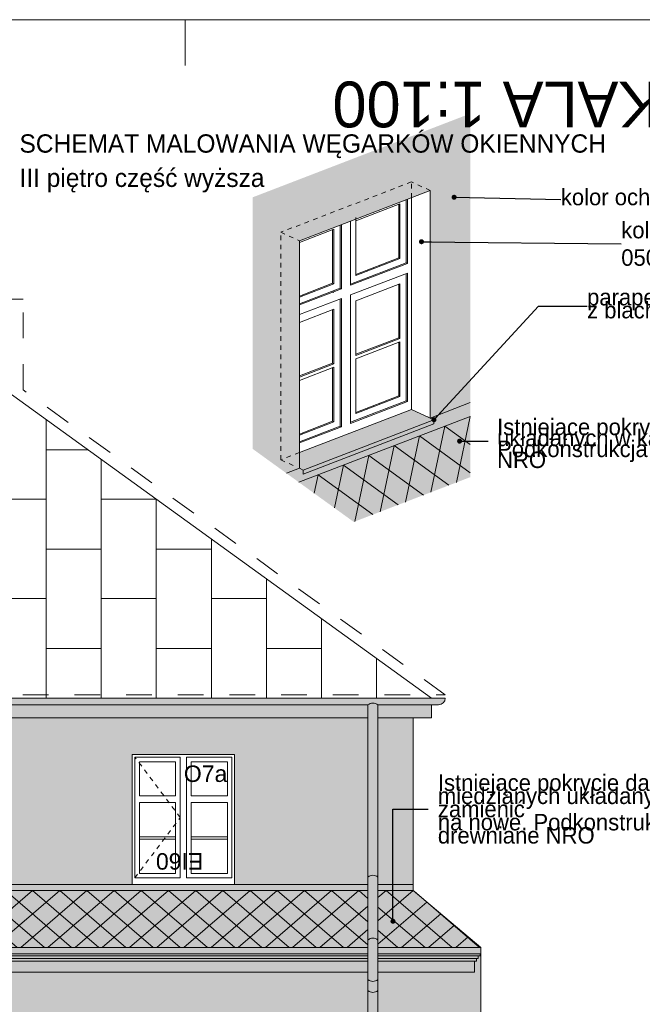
# Model space of a CAD drawing. Extents: x -396299 to -11759, y -15022 to 18278.
# Tile 203 of 205: x -31567 to -24766, y 7523 to 18278. Entities that reach past the tile are written whole.
import ezdxf

# ---------------------------------------------------------------- set-up
doc = ezdxf.new("R2010")
doc.units = 0
doc.header["$MEASUREMENT"] = 0
doc.linetypes.add('Dashed', pattern=[564.444447, 282.222223, -282.222223])
doc.linetypes.add('Hidden Line', pattern=[100, 50, -50])
for name, color, linetype, lineweight, true_color in [('A-Opisy_Nr_Pióra__88', 7, 'Continuous', 20, 0xfd4435), ('Arch okna_Nr_Pióra__114', 7, 'Continuous', 13, 0xf1d696), ('arch wypelnienia_Nr_Pióra__2', 7, 'Continuous', 13, 0x7f7f7f)]:
    doc.layers.add(name, color=color, linetype=linetype, lineweight=lineweight, true_color=true_color)
for name, color, linetype, lineweight in [('Arch okna_Nr_Pióra__32', 34, 'Continuous', 15), ('Arch opisy okien_Nr_Pióra__21', 7, 'Continuous', 13), ('Arch opisy_Nr_Pióra__1', 7, 'Continuous', 25), ('Arch opisy_Nr_Pióra__21', 7, 'Continuous', 13), ('ARCH TABELA_Nr_Pióra__21', 7, 'Continuous', 13), ('INWENT DACH_Nr_Pióra__21', 7, 'Continuous', 13), ('INWENT DACH_Nr_Pióra__5', 7, 'Continuous', 13), ('INWENT KONST. DREWNIANA_Nr_Pióra__21', 7, 'Continuous', 13), ('INWENT ODWODNIENIE_Nr_Pióra__21', 7, 'Continuous', 13), ('INWENT ODWODNIENIE_Nr_Pióra__5', 7, 'Continuous', 13), ('INWENT. DRZWI_Nr_Pióra__21', 7, 'Continuous', 13), ('INWENT.ŚCIANY_Nr_Pióra__21', 7, 'Continuous', 13)]:
    doc.layers.add(name, color=color, linetype=linetype, lineweight=lineweight)
doc.styles.add('GENERATED_STYLE_3', font='txt')
doc.styles.add('GENERATED_STYLE_4', font='txt')
doc.styles.add('GENERATED_STYLE_8', font='arial.ttf')
doc.dimstyles.new('GENERATED_STYLE__11', dxfattribs={"dimtxt": 0.18, "dimasz": 109.44, "dimexe": 0.18, "dimexo": 0.0625, "dimgap": 0.09, "dimtad": 0, "dimtih": 1, "dimtoh": 1, "dimdec": 4, "dimzin": 0, "dimdsep": 46, "dimcen": 0.09, "dimadec": 0, "dimazin": 0, "dimtfac": 1, "dimtdec": 4, "dimtmove": 0, "dimatfit": 3, "dimldrblk": 'ARROWHEAD_11', "dimfxl": 0, "dimtolj": 1, "dimtzin": 0, "dimarcsym": 0})
pattern_1 = [(40.6013, (-27268.74, 8764.96), (-148.4924, 127.2792), []), (139.3987, (-27268.74, 8764.96), (148.4924, 127.2792), [])]

# ---------------------------------------------------------------- blocks, each defined once
blk = doc.blocks.new('ARROWHEAD_11')
at = {"color": 0, "linetype": 'Continuous', "lineweight": 0}
blk.add_line((0, 0), (-1, 0), dxfattribs=at)
at = {"color": 0, "linetype": 'Continuous', "lineweight": 0, "const_width": 0.25, "flags": 128}
blk.add_lwpolyline([(-0.125, 0, 1), (0.125, 0, 1)], format="xyb", close=True, dxfattribs=at)

msp = doc.modelspace()

# ---------------------------------------------------------------- hatches: boundary and pattern name
at = {"layer": 'Arch okna_Nr_Pióra__114', "linetype": 'Continuous', "lineweight": 0, "true_color": 0x786b4b}
for points in [[(-26644.8, 14095.7), (-27083.1, 13927.2), (-27083.1, 13964.7), (-27083.1, 14543.7), (-27083.1, 14581.2), (-27083.1, 15160.2), (-27083.1, 15197.7), (-27083.1, 15776.7), (-27083.1, 15814.2), (-27083.1, 16375.3), (-27083.1, 16393.2), (-27083.1, 16430.7), (-27083.1, 17083.9), (-26644.8, 17252.5)], [(-29022.6, 15666.9), (-29022.6, 16338), (-27083.1, 17083.9), (-27083.1, 16412.8), (-27110.5, 16402.3), (-28538.6, 15853)], [(-28511.2, 15863.6), (-28511.2, 15843.8), (-28511.2, 15826.1), (-28511.2, 15264.9), (-28511.2, 15227.3), (-28511.2, 14648.4), (-28511.2, 14610.8), (-28511.2, 14031.9), (-28511.2, 13994.4), (-28511.2, 13415.4), (-28511.2, 13377.9), (-28538.6, 13390.2), (-28511.2, 13377.9), (-28652.8, 13323.4), (-29022.6, 13590.7), (-29022.6, 15666.9), (-28538.6, 15853)], [(-27763.7, 8833.2), (-27763.7, 10653.2), (-41393.7, 10653.2), (-41393.7, 8833.2), (-40593.7, 8833.2), (-40593.7, 10253.2), (-39473.7, 10253.2), (-39473.7, 8833.2), (-36793.7, 8833.2), (-36793.7, 10253.2), (-35673.7, 10253.2), (-35673.7, 8833.2), (-34493.7, 8833.2), (-34493.7, 10253.2), (-33373.7, 10253.2), (-33373.7, 8833.2), (-30338.7, 8833.2), (-30338.7, 10253.2), (-29218.7, 10253.2), (-29218.7, 8833.2)], [(-27653.7, 8833.2), (-27268.7, 8833.2), (-27268.7, 10653.2), (-27653.7, 10653.2)], [(-26530.4, 6793.2), (-26530.4, 8075), (-26538.7, 8075), (-26538.7, 8053.2), (-26558.7, 8053.2), (-26558.7, 8023.2), (-26578.7, 8023.2), (-26578.7, 7993.2), (-26598.7, 7993.2), (-26598.7, 7873.2), (-27653.7, 7873.2), (-27653.7, 7393.2), (-27358.7, 7393.2), (-27358.7, 6793.2)], [(-41393.7, 7393.2), (-27763.7, 7393.2), (-27763.7, 7873.2), (-41393.7, 7873.2)]]:
    msp.add_hatch(color=47, dxfattribs=at).paths.add_polyline_path(points, flags=0)
at = {"layer": 'Arch okna_Nr_Pióra__114', "linetype": 'Continuous', "lineweight": 0, "true_color": 0x3c3525}
for points in [[(-27763.7, 10793.4), (-41393.7, 10793.4), (-41393.7, 10653.2), (-27763.7, 10653.2)], [(-27653.7, 10653.2), (-27068.7, 10653.2), (-27068.7, 10793.4), (-27653.7, 10793.4)], [(-41393.7, 7873.2), (-27763.7, 7873.2), (-27763.7, 8075), (-41393.7, 8075)], [(-27653.7, 7873.2), (-26598.7, 7873.2), (-26598.7, 7993.2), (-26578.7, 7993.2), (-26578.7, 8023.2), (-26558.7, 8023.2), (-26558.7, 8053.2), (-26538.7, 8053.2), (-26538.7, 8075), (-27653.7, 8075), (-27653.7, 8053.2), (-27653.7, 8023.2), (-27653.7, 7993.2)]]:
    msp.add_hatch(color=39, dxfattribs=at).paths.add_polyline_path(points, flags=0)
at = {"layer": 'Arch okna_Nr_Pióra__32', "linetype": 'Continuous', "lineweight": 0, "true_color": 0x603000}
for points in [[(-26644.8, 14095.7), (-26644.8, 13945.7), (-27083.1, 13777.2), (-27083.1, 13847.8), (-27042.1, 13863.6), (-27042.1, 13908.6), (-27083.1, 13927.2)], [(-28470.2, 13359.4), (-28511.2, 13377.9), (-28511.2, 13415.4), (-28511.2, 13549.5), (-27288.1, 14019.9), (-27042.1, 13908.6)], [(-26644.8, 13281.9), (-27917.8, 12792.3), (-28517.3, 13225.5), (-26644.8, 13945.7)], [(-28470.2, 13359.4), (-27042.1, 13908.6), (-27042.1, 13863.6), (-28470.2, 13314.4)], [(-27083.1, 13847.8), (-27083.1, 13777.2), (-28517.3, 13225.5), (-28652.8, 13323.4), (-28511.2, 13377.9), (-28470.2, 13359.4), (-28470.2, 13314.4)], [(-42248.7, 10868.4, 0.1949406), (-42226.6, 10815.7, 0.1957911), (-42174.3, 10794), (-42173.7, 10793.4), (-26993.7, 10793.4), (-26993.7, 10794, 0.4142136), (-26918.7, 10869), (-26919.3, 10868.4), (-26993.7, 10868.4), (-26993.7, 10869)], [(-27763.7, 10793.4), (-27653.7, 10793.4), (-27653.7, 2827), (-27763.7, 2827)], [(-41393.7, 8765), (-27763.7, 8765), (-27763.7, 8833.2), (-41393.7, 8833.2)], [(-27268.7, 8833.2), (-27653.7, 8833.2), (-27653.7, 8765), (-27268.7, 8765)], [(-41393.7, 8765), (-41393.7, 8145.4), (-27763.7, 8145.4), (-27763.7, 8765)], [(-26530.4, 8145.4), (-27268.7, 8765), (-27653.7, 8765), (-27653.7, 8145.4)], [(-27763.7, 8145.4), (-41393.7, 8145.4), (-41393.7, 8075), (-27763.7, 8075)], [(-26530.4, 8145.4), (-27653.7, 8145.4), (-27653.7, 8075), (-26530.4, 8075)]]:
    msp.add_hatch(color=48, dxfattribs=at).paths.add_polyline_path(points, flags=0)
at = {"layer": 'arch wypelnienia_Nr_Pióra__2', "linetype": 'Continuous'}
h = msp.add_hatch(dxfattribs=at)
h.set_pattern_fill('Concrete_Block', color=256, style=0, pattern_type=2)
h.set_pattern_definition([(78.055, (-26644.82, 13945.74), (-220.732, 160.25), []), (144.02, (-26644.82, 13945.74), (56.457, 266.863), [])])
h.paths.add_polyline_path([(-27917.8, 12792.3), (-26644.8, 13281.9), (-26644.8, 13945.7), (-28517.3, 13225.5)], flags=0)
h = msp.add_hatch(dxfattribs=at)
h.set_pattern_fill('Concrete_Block', color=256, style=0, pattern_type=2)
h.set_pattern_definition(pattern_1)
h.paths.add_polyline_path([(-41393.7, 8145.4), (-27763.7, 8145.4), (-27763.7, 8765), (-41393.7, 8765)], flags=0)
h = msp.add_hatch(dxfattribs=at)
h.set_pattern_fill('Concrete_Block', color=256, style=0, pattern_type=2)
h.set_pattern_definition(pattern_1)
h.paths.add_polyline_path([(-27653.7, 8145.4), (-26530.4, 8145.4), (-27268.7, 8765), (-27653.7, 8765)], flags=0)

# ---------------------------------------------------------------- linework, layer by layer
at = {"layer": 'A-Opisy_Nr_Pióra__88', "linetype": 'Dashed'}
for p, q in [((-31527.6, 15225.6), (-32898.8, 15225.6)), ((-31527.6, 14234.6), (-31527.6, 15225.6)), ((-26919.3, 10904.4), (-31527.6, 14234.6)), ((-42258.2, 10904.4), (-26919.3, 10904.4))]:
    msp.add_line(p, q, dxfattribs=at)
at = {"layer": 'ARCH TABELA_Nr_Pióra__21', "linetype": 'Continuous'}
for p, q in [((-86758.7, 18278.4), (-11758.7, 18278.4)), ((-29758.7, 17778.4), (-29758.7, 18278.4)), ((-29758.7, 17778.4), (-29758.7, 18278.4)), ((-29758.7, 17778.4), (-29758.7, 18278.4))]:
    msp.add_line(p, q, dxfattribs=at)
at = {"layer": 'arch wypelnienia_Nr_Pióra__2', "linetype": 'Continuous'}
for p, q in [((-31277.1, 13910.2), (-31277.1, 10869)), ((-31277.1, 13581.3), (-30822, 13581.3)), ((-30675.9, 13475.8), (-30675.9, 10869)), ((-31878.3, 13041.3), (-31277.1, 13041.3)), ((-30675.9, 13041.3), (-30074.7, 13041.3)), ((-30074.7, 13041.3), (-30074.7, 10869)), ((-29473.5, 12606.8), (-29473.5, 10869)), ((-31277.1, 12495.1), (-30675.9, 12495.1)), ((-30074.7, 12495.1), (-29473.5, 12495.1)), ((-28872.3, 12172.4), (-28872.3, 10869)), ((-31878.3, 11955.1), (-31277.1, 11955.1)), ((-30675.9, 11955.1), (-30074.7, 11955.1)), ((-29473.5, 11955.1), (-28872.3, 11955.1)), ((-28271.1, 11737.9), (-28271.1, 10869)), ((-31277.1, 11409), (-30675.9, 11409)), ((-30074.7, 11409), (-29473.5, 11409)), ((-28872.3, 11409), (-28271.1, 11409)), ((-27669.9, 11303.4), (-27669.9, 10869))]:
    msp.add_line(p, q, dxfattribs=at)
at = {"layer": 'INWENT DACH_Nr_Pióra__21', "linetype": 'Continuous'}
for p, q in [((-31808.7, 14294.4), (-27068.7, 10869)), ((-42098.7, 10869), (-27068.7, 10869)), ((-27068.7, 10793.4), (-27068.7, 10653.2))]:
    msp.add_line(p, q, dxfattribs=at)
at = {"layer": 'INWENT DACH_Nr_Pióra__5', "linetype": 'Continuous'}
for p, q in [((-27268.7, 8765), (-26530.4, 8145.4)), ((-27763.7, 8145.4), (-41393.7, 8145.4)), ((-27763.7, 8075), (-41393.7, 8075)), ((-26530.4, 8145.4), (-27653.7, 8145.4)), ((-26530.4, 8075), (-27653.7, 8075)), ((-26538.7, 8053.2), (-26538.7, 8075)), ((-26530.4, 8075), (-26530.4, 8145.4)), ((-27763.7, 8053.2), (-41393.7, 8053.2)), ((-27763.7, 8023.2), (-41393.7, 8023.2)), ((-27763.7, 7993.2), (-41393.7, 7993.2)), ((-26538.7, 8053.2), (-27653.7, 8053.2)), ((-26558.7, 8023.2), (-27653.7, 8023.2)), ((-26578.7, 7993.2), (-27653.7, 7993.2)), ((-26598.7, 7993.2), (-26578.7, 7993.2)), ((-26598.7, 7993.2), (-26598.7, 7873.2)), ((-26578.7, 8023.2), (-26558.7, 8023.2)), ((-26578.7, 7993.2), (-26578.7, 8023.2)), ((-26558.7, 8053.2), (-26538.7, 8053.2)), ((-26558.7, 8023.2), (-26558.7, 8053.2)), ((-27763.7, 7873.2), (-41393.7, 7873.2)), ((-26598.7, 7873.2), (-27653.7, 7873.2))]:
    msp.add_line(p, q, dxfattribs=at)
at = {"layer": 'INWENT KONST. DREWNIANA_Nr_Pióra__21', "linetype": 'Continuous'}
for p, q in [((-41393.7, 10653.2), (-27763.7, 10653.2)), ((-27653.7, 10653.2), (-27068.7, 10653.2))]:
    msp.add_line(p, q, dxfattribs=at)
at = {"layer": 'INWENT ODWODNIENIE_Nr_Pióra__21', "linetype": 'Continuous'}
for p, q in [((-27763.7, 10793.4), (-27763.7, 2767)), ((-27653.7, 10793.4), (-27653.7, 2757.5))]:
    msp.add_line(p, q, dxfattribs=at)
for centre, start, end in [((-27708.7, 10727.2), 50.25507, 129.74493), ((-27708.7, 8847.2), 50.25507, 129.74493), ((-27708.7, 8159.4), 50.25507, 129.74493), ((-27708.7, 7859.1), 230.25507, 309.74493), ((-27708.7, 7739.1), 230.25507, 309.74493)]:
    msp.add_arc(centre, 86, start, end, dxfattribs=at)
at = {"layer": 'INWENT ODWODNIENIE_Nr_Pióra__5', "linetype": 'Continuous'}
for p, q in [((-42248.7, 10868.4), (-26919.3, 10868.4)), ((-41393.7, 10793.4), (-27763.7, 10793.4)), ((-27653.7, 10793.4), (-26993.7, 10793.4))]:
    msp.add_line(p, q, dxfattribs=at)
msp.add_arc((-26993.7, 10869), 75, 270, 0, dxfattribs=at)
at = {"layer": 'INWENT. DRZWI_Nr_Pióra__21', "linetype": 'Continuous'}
for p, q in [((-30308.7, 10223.2), (-29813.7, 10223.2)), ((-30308.7, 10223.2), (-30308.7, 8903.2)), ((-29813.7, 8903.2), (-29813.7, 10223.2)), ((-29743.7, 8903.2), (-29743.7, 10223.2)), ((-29743.7, 10223.2), (-29248.7, 10223.2)), ((-29248.7, 10223.2), (-29248.7, 8903.2)), ((-30258.7, 10173.2), (-29863.7, 10173.2)), ((-30258.7, 10173.2), (-30258.7, 9799.2)), ((-29863.7, 9799.2), (-29863.7, 10173.2)), ((-29693.7, 10173.2), (-29298.7, 10173.2)), ((-29693.7, 9799.2), (-29693.7, 10173.2)), ((-29298.7, 10173.2), (-29298.7, 9799.2)), ((-30258.7, 9799.2), (-29863.7, 9799.2)), ((-29298.7, 9799.2), (-29693.7, 9799.2)), ((-30258.7, 9729.2), (-29863.7, 9729.2)), ((-30258.7, 9729.2), (-30258.7, 8953.2)), ((-29863.7, 8953.2), (-29863.7, 9729.2)), ((-29693.7, 8953.2), (-29693.7, 9729.2)), ((-29298.7, 9729.2), (-29693.7, 9729.2)), ((-29298.7, 9729.2), (-29298.7, 8953.2)), ((-30258.7, 9354.2), (-29863.7, 9354.2)), ((-30258.7, 9328.2), (-29863.7, 9328.2)), ((-29298.7, 9354.2), (-29693.7, 9354.2)), ((-29298.7, 9328.2), (-29693.7, 9328.2)), ((-30258.7, 8953.2), (-29863.7, 8953.2)), ((-29693.7, 8953.2), (-29298.7, 8953.2)), ((-30308.7, 8903.2), (-29813.7, 8903.2)), ((-29743.7, 8903.2), (-29248.7, 8903.2))]:
    msp.add_line(p, q, dxfattribs=at)
at = {"layer": 'INWENT. DRZWI_Nr_Pióra__21', "linetype": 'Hidden Line'}
for p, q in [((-29813.7, 9563.2), (-30308.7, 10223.2)), ((-30308.7, 8903.2), (-29813.7, 9563.2))]:
    msp.add_line(p, q, dxfattribs=at)
at = {"layer": 'INWENT.ŚCIANY_Nr_Pióra__21', "linetype": 'Hidden Line'}
for p, q in [((-27288.1, 16505.6), (-28716.1, 15956.4)), ((-27288.1, 16334), (-27288.1, 16505.6)), ((-27083.1, 16412.8), (-27288.1, 16505.6)), ((-28716.1, 13470.7), (-28716.1, 15956.4)), ((-28716.1, 15956.4), (-28511.2, 15863.6)), ((-28511.2, 13549.5), (-28716.1, 13470.7)), ((-28716.1, 13470.7), (-28538.5, 13390.3))]:
    msp.add_line(p, q, dxfattribs=at)
at = {"layer": 'INWENT.ŚCIANY_Nr_Pióra__21', "linetype": 'Continuous'}
for p, q in [((-27083.1, 16412.8), (-28511.2, 15863.6)), ((-27083.1, 13927.2), (-27083.1, 16412.8)), ((-27413.8, 16265.9), (-27896.8, 16080.1)), ((-27427.4, 15676.7), (-27427.4, 16260.6)), ((-27413.8, 15670.5), (-27413.8, 16265.9)), ((-27343.8, 15622.5), (-27343.8, 16312.6)), ((-27330.1, 15616.3), (-27330.1, 16317.9)), ((-27288.1, 14019.9), (-27288.1, 16334)), ((-28064.8, 15345.2), (-28064.8, 16035.3)), ((-28051.1, 15339), (-28051.1, 16040.5)), ((-27953.1, 15376.7), (-27953.1, 16078.2)), ((-27896.8, 16119.1), (-27896.8, 16080.1)), ((-27896.8, 15484.8), (-27896.8, 16080.1)), ((-28134.8, 15988.5), (-28511.2, 15843.8)), ((-28148.5, 15399.4), (-28148.5, 15983.3)), ((-28134.8, 15393.2), (-28134.8, 15988.5)), ((-28511.2, 13377.9), (-28511.2, 15863.6)), ((-27343.8, 15622.5), (-27953.1, 15388.1)), ((-27330.1, 15616.3), (-27953.1, 15376.7)), ((-27427.4, 15676.7), (-27896.8, 15496.2)), ((-27413.8, 15670.5), (-27896.8, 15484.8)), ((-27427.4, 15676.7), (-27413.8, 15670.5)), ((-27330.1, 15616.3), (-27343.8, 15622.5)), ((-27330.1, 15511.3), (-27953.1, 15271.7)), ((-27343.8, 14115), (-27343.8, 15506)), ((-27330.1, 14108.8), (-27330.1, 15511.3)), ((-28148.5, 15399.4), (-28511.2, 15259.9)), ((-28134.8, 15393.2), (-28511.2, 15248.5)), ((-28148.5, 15399.4), (-28134.8, 15393.2)), ((-27413.8, 15392.7), (-27896.8, 15206.9)), ((-27427.4, 14803.5), (-27427.4, 15387.4)), ((-27413.8, 14797.4), (-27413.8, 15392.7)), ((-28064.8, 15345.2), (-28511.2, 15173.5)), ((-28051.1, 15339), (-28511.2, 15162)), ((-28148.5, 15303.5), (-28134.8, 15297.3)), ((-28064.8, 15345.2), (-28051.1, 15339)), ((-28051.1, 15234), (-28511.2, 15057)), ((-28064.8, 13837.7), (-28064.8, 15228.7)), ((-28051.1, 13831.5), (-28051.1, 15234)), ((-27953.1, 13869.2), (-27953.1, 15271.7)), ((-27896.8, 14611.6), (-27896.8, 15206.9)), ((-28134.8, 15115.4), (-28511.2, 14970.6)), ((-28148.5, 14526.2), (-28148.5, 15110.1)), ((-28134.8, 14520), (-28134.8, 15115.4)), ((-27427.4, 14803.5), (-27896.8, 14623)), ((-27413.8, 14797.4), (-27896.8, 14611.6)), ((-27413.8, 14758.4), (-27896.8, 14572.6)), ((-27427.4, 14803.5), (-27413.8, 14797.4)), ((-27427.4, 14169.2), (-27427.4, 14753.1)), ((-27413.8, 14163), (-27413.8, 14758.4)), ((-28148.5, 14526.2), (-28511.2, 14386.7)), ((-28134.8, 14520), (-28511.2, 14375.3)), ((-28148.5, 14526.2), (-28134.8, 14520)), ((-27896.8, 13977.3), (-27896.8, 14572.6)), ((-28134.8, 14481), (-28511.2, 14336.3)), ((-28148.5, 13891.9), (-28148.5, 14475.8)), ((-28134.8, 13885.7), (-28134.8, 14481)), ((-27343.8, 14115), (-27953.1, 13880.6)), ((-27330.1, 14108.8), (-27953.1, 13869.2)), ((-27427.4, 14169.2), (-27896.8, 13988.7)), ((-27413.8, 14163), (-27896.8, 13977.3)), ((-27427.4, 14169.2), (-27413.8, 14163)), ((-27330.1, 14108.8), (-27343.8, 14115)), ((-27083.1, 13927.2), (-26644.8, 14095.7)), ((-27288.1, 14019.9), (-28511.2, 13549.5)), ((-27288.1, 14019.9), (-27042.1, 13908.6)), ((-28517.3, 13225.5), (-26644.8, 13945.7)), ((-28148.5, 13891.9), (-28511.2, 13752.4)), ((-28134.8, 13885.7), (-28511.2, 13741)), ((-27042.1, 13908.6), (-28470.2, 13359.4)), ((-28148.5, 13891.9), (-28134.8, 13885.7)), ((-27110.5, 13939.5), (-27083.1, 13927.2)), ((-27042.1, 13908.6), (-27042.1, 13863.6)), ((-28064.8, 13837.7), (-28511.2, 13666)), ((-28051.1, 13831.5), (-28511.2, 13654.5)), ((-27042.1, 13863.6), (-28470.2, 13314.4)), ((-28064.8, 13837.7), (-28051.1, 13831.5)), ((-28652.8, 13323.4), (-28511.2, 13377.9)), ((-28511.2, 13377.9), (-28470.2, 13359.4)), ((-28470.2, 13314.4), (-28470.2, 13359.4)), ((-27268.7, 8765), (-27268.7, 10653.2)), ((-30338.7, 10253.2), (-30338.7, 8833.2)), ((-30338.7, 10253.2), (-29218.7, 10253.2)), ((-29218.7, 10253.2), (-29218.7, 8833.2)), ((-27763.7, 8833.2), (-41393.7, 8833.2)), ((-30338.7, 8833.2), (-29218.7, 8833.2)), ((-27268.7, 8833.2), (-27653.7, 8833.2)), ((-27763.7, 8765), (-41393.7, 8765)), ((-27268.7, 8765), (-27653.7, 8765)), ((-26530.4, 8075), (-26530.4, 6793.2))]:
    msp.add_line(p, q, dxfattribs=at)

# ---------------------------------------------------------------- texts
at = {"layer": 'Arch opisy okien_Nr_Pióra__21', "linetype": 'Continuous', "insert": (-29298.7, 10132), "char_height": 180, "attachment_point": 3, "style": 'GENERATED_STYLE_8'}
msp.add_mtext('{O7a}', dxfattribs=at)
at = {"layer": 'Arch opisy okien_Nr_Pióra__21', "linetype": 'Continuous', "insert": (-30078.5, 8994.3), "char_height": 180, "attachment_point": 3, "rotation": 180, "style": 'GENERATED_STYLE_8'}
msp.add_mtext('{EI60}', dxfattribs=at)
at = {"layer": 'Arch opisy_Nr_Pióra__1', "linetype": 'Continuous', "insert": (-28150.2, 17102.7), "char_height": 500, "attachment_point": 3, "rotation": 180, "style": 'GENERATED_STYLE_4'}
msp.add_mtext('{ELEWACJA POŁUDNIOWA  SKALA 1:100}', dxfattribs=at)
at = {"layer": 'Arch opisy_Nr_Pióra__1', "linetype": 'Continuous', "insert": (-31568.5, 17026), "char_height": 200, "width": 7288.4, "attachment_point": 1, "line_spacing_factor": 1.123707, "style": 'GENERATED_STYLE_3'}
msp.add_mtext('{SCHEMAT MALOWANIA WĘGARKÓW OKIENNYCH\\PIII piętro część wyższa}', dxfattribs=at)
at = {"layer": 'Arch opisy_Nr_Pióra__21', "linetype": 'Continuous', "char_height": 180, "attachment_point": 4, "style": 'GENERATED_STYLE_3'}
for s, insert, width in [('{kolor ochry - NCS S 1515-Y30R}', (-25656.1, 16314.3), 3303.523), ('{kolor biały - NCS S 0502-Y}', (-24996.4, 15829), 2586.92)]:
    msp.add_mtext(s, dxfattribs=dict(at, insert=insert, width=width))
for s, insert, width, line_spacing_factor in [('{parapet i obróbki blacharskie \\Pz blachy miedzianej}', (-25369.6, 15149.6), 2942.69, 0.47267), ('{Istniejące pokrycie dachowe z paneli\\Pukładanych w karo zamienić na nowe.\\PPodkonstrukcja i deskowanie drewniane NRO}', (-26352.4, 13649.2), 4516.52, 0.398638), ('{Istniejące pokrycie dachowe z paneli\\Pmiedzianych układanych w karo zamienić \\Pna nowe. Podkonstrukcja i deskowanie \\Pdrewniane NRO}', (-26999.3, 9655.5), 4155.68, 0.479467)]:
    msp.add_mtext(s, dxfattribs=dict(at, insert=insert, width=width, line_spacing_factor=line_spacing_factor))

# ---------------------------------------------------------------- leaders
at = {"layer": 'Arch opisy_Nr_Pióra__21', "linetype": 'Continuous', "annotation_type": 0, "has_hookline": 1}
for points, hookline_direction, text_width in [([(-26821.7, 16338.6), (-25656.2, 16314.3)], 0, 2974.3), ([(-27178.2, 15853.3), (-24996.5, 15829)], 0, 2580), ([(-27042.1, 13908.6), (-25901.2, 15149.6), (-25369.7, 15149.6)], 0, 2725.7), ([(-26762, 13675), (-26449.5, 13675)], 1, 4491.4), ([(-27489.6, 8430.6), (-27489.6, 9656), (-27104.1, 9656)], 1, 4122.9)]:
    msp.add_leader(points, dimstyle='GENERATED_STYLE__11', dxfattribs=dict(at, hookline_direction=hookline_direction, text_width=text_width))

doc.saveas('drawing.dxf')
